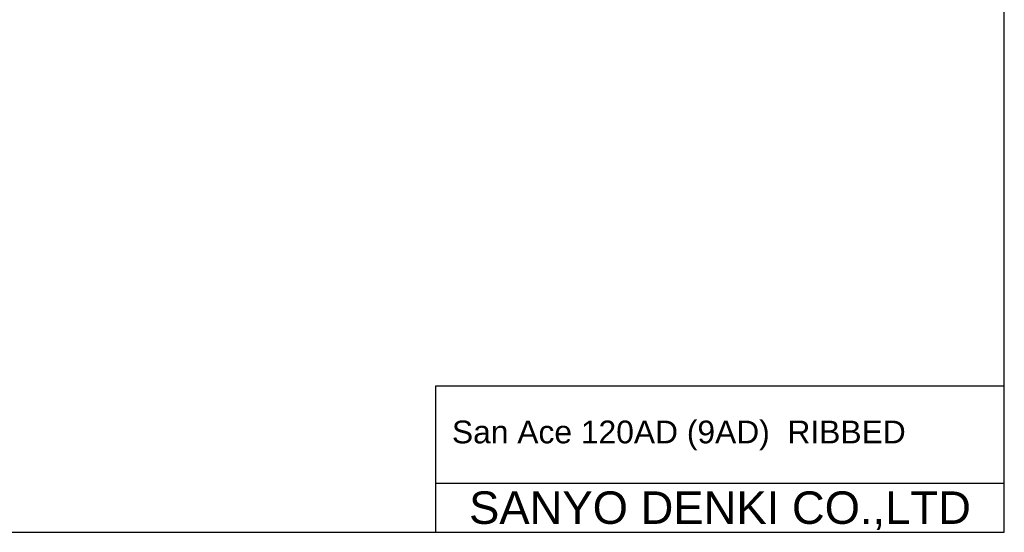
# Model space of a CAD drawing. Header units: millimetres. Extents: x 0 to 594, y 0 to 420.
# Tile 3 of 5: x 291 to 594, y 0 to 158. Entities that reach past the tile are written whole.
import ezdxf
from ezdxf.enums import TextEntityAlignment as Align

# ---------------------------------------------------------------- set-up
doc = ezdxf.new("R2010")
doc.units = ezdxf.units.MM
doc.linetypes.add('HS', pattern=[0])
doc.styles.get("Standard").update_dxf_attribs({"font": 'arial.ttf'})

msp = doc.modelspace()

# ---------------------------------------------------------------- linework, layer by layer
at = {"color": 7, "linetype": 'HS'}
for p, q in [((594, 0), (594, 420)), ((419, 45), (594, 45)), ((419, 0), (419, 45)), ((419, 15), (594, 15)), ((0, 0), (594, 0))]:
    msp.add_line(p, q, dxfattribs=at)

# ---------------------------------------------------------------- texts
at = {"color": 7}
msp.add_text('San Ace 120AD (9AD)  RIBBED', height=7, dxfattribs=at).set_placement((424, 27.29))
at = {"color": 7, "linetype": 'Continuous'}
msp.add_text('SANYO DENKI CO.,LTD', height=10, dxfattribs=at).set_placement((506.5, 7.5), align=Align.MIDDLE_CENTER)

doc.saveas('drawing.dxf')
